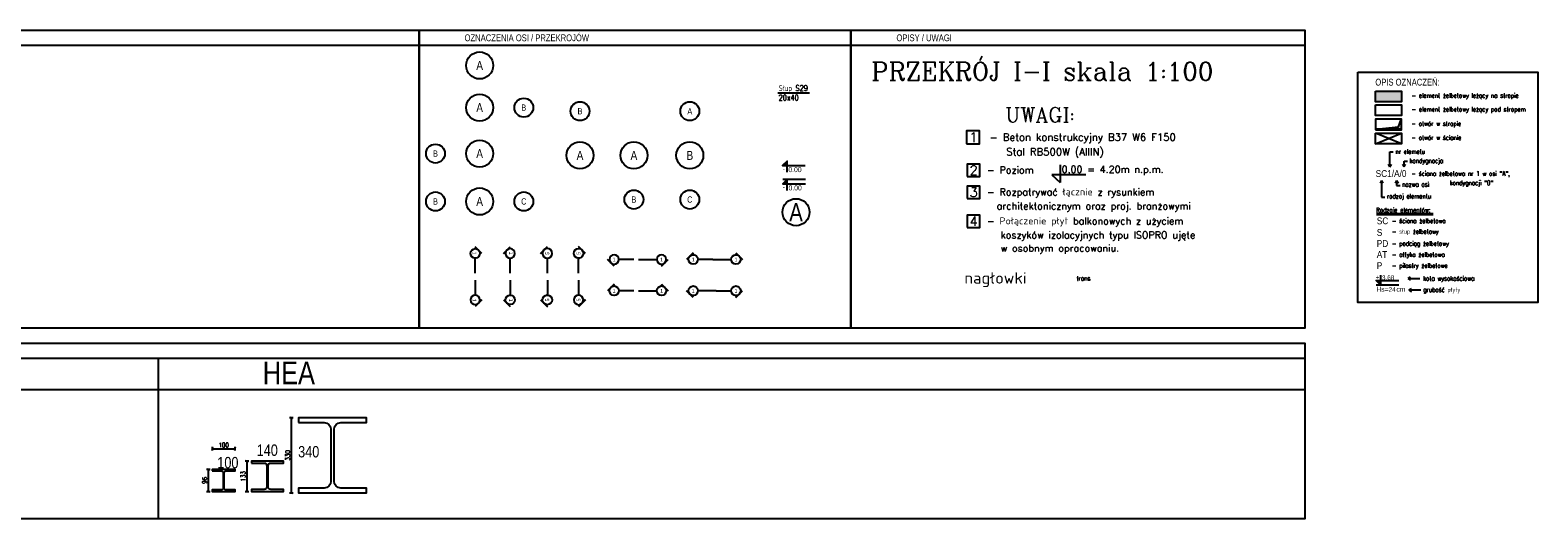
# Model space of a CAD drawing. Header units: millimetres. Extents: x -13852 to 21557, y -10038 to 8820.
# Tile 8 of 42: x -7129 to -495, y 6670 to 8820. Entities that reach past the tile are written whole.
import ezdxf
from ezdxf.enums import TextEntityAlignment as Align
from ezdxf.lldxf.tags import DXFTag

# ---------------------------------------------------------------- set-up
doc = ezdxf.new("R2010")
doc.units = ezdxf.units.MM
doc.linetypes.add('AXE-2', pattern=[1, 0.625, -0.125, 0.125, -0.125])
for name, color, linetype in [('1', 2, 'Continuous'), ('2', 6, 'DASH'), ('3', 4, 'Continuous'), ('5', 251, 'Continuous'), ('5-opis_belki', 140, 'Continuous'), ('5-opis_sciany', 2, 'Continuous'), ('5-opis_slupy', 112, 'Continuous'), ('AXE', 12, 'AXE-2'), ('BET-SLD', 254, 'Continuous'), ('DIM', 243, 'Continuous'), ('OPI', 52, 'Continuous'), ('otwory w stropach', 4, 'Continuous'), ('SZA-SLD', 252, 'Continuous')]:
    doc.layers.add(name, color=color, linetype=linetype)
doc.styles.add('adam', font='arial.ttf', dxfattribs={"height": 15})
doc.styles.add('ARIAL', font='arial.ttf')
doc.styles.add('MSE-100', font='romans.shx', dxfattribs={"width": 0.8, "height": 20})
doc.styles.add('NAGLOWKI', font='COMPLEX.shx')
doc.styles.add('ROMANS--WASKIE', font='romans.shx', dxfattribs={"width": 0.8})
doc.styles.get("Standard").update_dxf_attribs({"font": 'arial.ttf'})
doc.styles.add('trans', font='romans.shx', dxfattribs={"width": 0.8})
doc.styles.add('TXT5', font='COMPLEX.shx', dxfattribs={"height": 25})
tags = doc.linetypes.add('DASH', pattern=[15, 10, -5]).pattern_tags.tags
tags[6:7] = [DXFTag(74, 4), DXFTag(75, 0), DXFTag(340, '0'), DXFTag(46, 0.0), DXFTag(50, 0.0), DXFTag(44, 0.0), DXFTag(45, 0.0)]
tags[4:5] = [DXFTag(74, 4), DXFTag(75, 0), DXFTag(340, '0'), DXFTag(46, 0.0), DXFTag(50, 0.0), DXFTag(44, 0.0), DXFTag(45, 0.0)]
doc.dimstyles.new('MSE-100', dxfattribs={"dimtxt": 20, "dimasz": 4, "dimexe": 3, "dimexo": 30, "dimgap": 0.7, "dimtad": 0, "dimdec": 1, "dimrnd": 0.5, "dimdsep": 46, "dimtxsty": 'MSE-100', "dimblk": 'T1', "dimcen": -0.9, "dimse1": 1, "dimse2": 1, "dimclrd": 243, "dimclre": 242, "dimclrt": 52, "dimadec": 1, "dimazin": 2, "dimtfac": 0.3333, "dimtdec": 1, "dimtix": 1, "dimtmove": 2, "dimatfit": 3, "dimldrblk": 'strzalka', "dimfxl": 0, "dimtvp": 0.8333, "dimtolj": 1, "dimarcsym": 0})

# ---------------------------------------------------------------- blocks, each defined once
blk = doc.blocks.new('oz. osi')
at = {"layer": 'AXE', "color": 105, "linetype": 'Continuous'}
blk.add_circle((0, 59.4), 59.4, dxfattribs=at)
at = {"layer": 'AXE', "color": 4, "linetype": 'Continuous', "width": 0.8}
blk.add_attdef('OS', text='', height=39.6, dxfattribs=at).set_placement((0, 59.4), align=Align.MIDDLE)
blk = doc.blocks.new('przek1')
h = blk.add_hatch(color=73)
h.paths.add_polyline_path([(-57.2, 0), (-65.9, 0, 0.198912), (-71.9, 14.7)])
h.paths.add_polyline_path([(-71.9, 14.7, 0.198912), (-86.6, 20.8, 0.198912), (-101.3, 14.7), (-86.6, 29.4)])
h.paths.add_polyline_path([(-101.3, 14.7, 0.198912), (-107.4, 0), (-116, 0)])
at = {"color": 73}
blk.add_line((-86.6, 29.4), (-116, 0), dxfattribs=at)
at = {"color": 5}
blk.add_line((0, 0), (-65.9, 0), dxfattribs=at)
at = {"color": 73}
blk.add_circle((-86.6, 0), 20.8, dxfattribs=at)
at = {"color": 4, "width": 0.85}
blk.add_attdef('NR', text='', height=16, dxfattribs=at).set_placement((-86.6, -8), align=Align.CENTER)
blk = doc.blocks.new('przek2')
h = blk.add_hatch(color=73)
h.paths.add_polyline_path([(72.2, 0), (80.9, 0, -0.198912), (86.9, 14.7)])
h.paths.add_polyline_path([(86.9, 14.7, -0.198912), (101.6, 20.8, -0.198912), (116.3, 14.7), (101.6, 29.4)])
h.paths.add_polyline_path([(116.3, 14.7, -0.198912), (122.4, 0), (131, 0)])
at = {"color": 5}
blk.add_line((0, 0), (80.9, 0), dxfattribs=at)
at = {"color": 73}
blk.add_line((101.6, 29.4), (131, 0), dxfattribs=at)
blk.add_circle((101.6, 0), 20.8, dxfattribs=at)
at = {"color": 4, "width": 0.85}
blk.add_attdef('NR', text='', height=16, dxfattribs=at).set_placement((88.7, -11.2), align=Align.CENTER)
blk = doc.blocks.new('oz. osi -P')
at = {"layer": 'AXE', "color": 243, "linetype": 'Continuous'}
blk.add_lwpolyline([(59.4, 59.4, 0, 0, 0), (127.6, 59.4, 10, 0, 0), (152.8, 59.4, 0, 0, 0)], format="xyseb", dxfattribs=at)
at = {"layer": 'AXE', "color": 105, "linetype": 'Continuous'}
for centre, radius in [((0, 59.4), 59.4), ((194.3, 59.4), 41.6)]:
    blk.add_circle(centre, radius, dxfattribs=at)
at = {"layer": 'AXE', "color": 4, "linetype": 'Continuous', "width": 0.8}
for tag, height, p in [('OS', 39.6, (0, 59.4)), ('OSP', 27.7, (194.3, 59.4))]:
    blk.add_attdef(tag, text='', height=height, dxfattribs=at).set_placement(p, align=Align.MIDDLE)
blk = doc.blocks.new('oz. osi -L')
at = {"layer": 'AXE', "color": 243, "linetype": 'Continuous'}
blk.add_lwpolyline([(-59.4, 59.4, 0, 0, 0), (-127.6, 59.4, 10, 0, 0), (-152.8, 59.4, 0, 0, 0)], format="xyseb", dxfattribs=at)
at = {"layer": 'AXE', "color": 105, "linetype": 'Continuous'}
for centre, radius in [((-194.3, 59.4), 41.6), ((0, 59.4), 59.4)]:
    blk.add_circle(centre, radius, dxfattribs=at)
at = {"layer": 'AXE', "color": 4, "linetype": 'Continuous', "width": 0.8}
for tag, height, p in [('OSL', 27.7, (-194.3, 59.4)), ('OS', 39.6, (0, 59.4))]:
    blk.add_attdef(tag, text='', height=height, dxfattribs=at).set_placement(p, align=Align.MIDDLE)
blk = doc.blocks.new('oz. osi -LP')
at = {"layer": 'AXE', "color": 243, "linetype": 'Continuous'}
for points in [[(-59.4, 59.4, 0, 0, 0), (-127.6, 59.4, 10, 0, 0), (-152.8, 59.4, 0, 0, 0)], [(59.4, 59.4, 0, 0, 0), (127.6, 59.4, 10, 0, 0), (152.8, 59.4, 0, 0, 0)]]:
    blk.add_lwpolyline(points, format="xyseb", dxfattribs=at)
at = {"layer": 'AXE', "color": 105, "linetype": 'Continuous'}
for centre, radius in [((-194.3, 59.4), 41.6), ((0, 59.4), 59.4), ((194.3, 59.4), 41.6)]:
    blk.add_circle(centre, radius, dxfattribs=at)
at = {"layer": 'AXE', "color": 4, "linetype": 'Continuous', "width": 0.8}
for tag, height, p in [('OSL', 27.7, (-194.3, 59.4)), ('OS', 39.6, (0, 59.4)), ('OSP', 27.7, (194.3, 59.4))]:
    blk.add_attdef(tag, text='', height=height, dxfattribs=at).set_placement(p, align=Align.MIDDLE)
blk = doc.blocks.new('oz. osi -G')
at = {"layer": 'AXE', "color": 243, "linetype": 'Continuous'}
blk.add_lwpolyline([(-59.4, 59.4, 0, 0, 0), (-59.4, 127.6, 10, 0, 0), (-59.4, 152.8, 0, 0, 0)], format="xyseb", dxfattribs=at)
at = {"layer": 'AXE', "color": 105, "linetype": 'Continuous'}
for centre, radius in [((-59.4, 194.3), 41.6), ((-59.4, 0), 59.4)]:
    blk.add_circle(centre, radius, dxfattribs=at)
at = {"layer": 'AXE', "color": 4, "linetype": 'Continuous', "width": 0.8}
for tag, height, p in [('OSG', 27.7, (-59.4, 194.3)), ('OS', 39.6, (-59.4, 0))]:
    blk.add_attdef(tag, text='', height=height, dxfattribs=at).set_placement(p, align=Align.MIDDLE)
blk = doc.blocks.new('oz. osi -D')
at = {"layer": 'AXE', "color": 243, "linetype": 'Continuous'}
blk.add_lwpolyline([(-59.4, -59.4, 0, 0, 0), (-59.4, -127.6, 10, 0, 0), (-59.4, -152.8, 0, 0, 0)], format="xyseb", dxfattribs=at)
at = {"layer": 'AXE', "color": 105, "linetype": 'Continuous'}
for centre, radius in [((-59.4, 0), 59.4), ((-59.4, -194.3), 41.6)]:
    blk.add_circle(centre, radius, dxfattribs=at)
at = {"layer": 'AXE', "color": 4, "linetype": 'Continuous', "width": 0.8}
for tag, height, p in [('OS', 39.6, (-59.4, 0)), ('OSD', 27.7, (-59.4, -194.3))]:
    blk.add_attdef(tag, text='', height=height, dxfattribs=at).set_placement(p, align=Align.MIDDLE)
blk = doc.blocks.new('oz. osi -GD')
at = {"layer": 'AXE', "color": 243, "linetype": 'Continuous'}
for points in [[(-59.4, 59.4, 0, 0, 0), (-59.4, 127.6, 10, 0, 0), (-59.4, 152.8, 0, 0, 0)], [(-59.4, -59.4, 0, 0, 0), (-59.4, -127.6, 10, 0, 0), (-59.4, -152.8, 0, 0, 0)]]:
    blk.add_lwpolyline(points, format="xyseb", dxfattribs=at)
at = {"layer": 'AXE', "color": 105, "linetype": 'Continuous'}
for centre, radius in [((-59.4, 194.3), 41.6), ((-59.4, 0), 59.4), ((-59.4, -194.3), 41.6)]:
    blk.add_circle(centre, radius, dxfattribs=at)
at = {"layer": 'AXE', "color": 4, "linetype": 'Continuous', "width": 0.8}
for tag, height, p in [('OSG', 27.7, (-59.4, 194.3)), ('OS', 39.6, (-59.4, 0)), ('OSD', 27.7, (-59.4, -194.3))]:
    blk.add_attdef(tag, text='', height=height, dxfattribs=at).set_placement(p, align=Align.MIDDLE)
blk = doc.blocks.new('kota odwrocona')
blk.add_hatch(color=9).paths.add_polyline_path([(0, -20), (-19.7, -20), (0, 0)])
at = {"color": 9}
blk.add_lwpolyline([(0, -49.6), (0, 0), (-19.7, -20), (79.8, -20)], dxfattribs=at)
at = {"color": 4, "width": 0.85}
blk.add_attdef('ZNAK', text='', height=22, dxfattribs=at).set_placement((-9.8, -45.7), align=Align.RIGHT)
blk.add_attdef('RZEDNA', (5.5, -48.9), '', height=22, dxfattribs=at)
blk = doc.blocks.new('kota odwrocona ___')
blk.add_hatch(color=9).paths.add_polyline_path([(0, -20), (-19.7, -20), (0, 0)])
at = {"color": 9}
blk.add_line((-19.7, 0), (79.8, 0), dxfattribs=at)
blk.add_lwpolyline([(0, -49.6), (0, 0), (-19.7, -20), (79.8, -20)], dxfattribs=at)
at = {"color": 4, "width": 0.85}
blk.add_attdef('ZNAK', text='', height=22, dxfattribs=at).set_placement((-9.8, -45.7), align=Align.RIGHT)
blk.add_attdef('RZEDNA', (5.5, -48.9), '', height=22, dxfattribs=at)
blk = doc.blocks.new('przek3')
h = blk.add_hatch(color=73)
h.paths.add_polyline_path([(57.2, 0), (65.9, 0, 0.198912), (71.9, -14.7)])
h.paths.add_polyline_path([(71.9, -14.7, 0.198912), (86.6, -20.8, 0.198912), (101.3, -14.7), (86.6, -29.4)])
h.paths.add_polyline_path([(101.3, -14.7, 0.198912), (107.4, 0), (116, 0)])
at = {"color": 5}
blk.add_line((0, 0), (65.9, 0), dxfattribs=at)
at = {"color": 73}
blk.add_line((86.6, -29.4), (116, 0), dxfattribs=at)
blk.add_circle((86.6, 0), 20.8, dxfattribs=at)
at = {"color": 73, "width": 0.85}
blk.add_attdef('NR', text='', height=16, dxfattribs=at).set_placement((86.6, -8), align=Align.CENTER)
blk = doc.blocks.new('przek4')
h = blk.add_hatch(color=73)
h.paths.add_polyline_path([(-72.2, 0), (-80.9, 0, -0.198912), (-86.9, -14.7)])
h.paths.add_polyline_path([(-86.9, -14.7, -0.198912), (-101.6, -20.8, -0.198912), (-116.3, -14.7), (-101.6, -29.4)])
h.paths.add_polyline_path([(-116.3, -14.7, -0.198912), (-122.4, 0), (-131, 0)])
at = {"color": 5}
blk.add_line((0, 0), (-80.9, 0), dxfattribs=at)
at = {"color": 73}
blk.add_line((-101.6, -29.4), (-131, 0), dxfattribs=at)
blk.add_circle((-101.6, 0), 20.8, dxfattribs=at)
at = {"color": 73, "width": 0.85}
blk.add_attdef('NR', text='', height=16, dxfattribs=at).set_placement((-101.6, -8), align=Align.CENTER)
blk = doc.blocks.new('T1')
at = {"color": 243}
blk.add_line((0, -2), (0, 2), dxfattribs=at)
at = {"color": 243, "const_width": 0.5}
blk.add_lwpolyline([(-1.5, -1.4), (1.5, 1.4)], dxfattribs=at)
blk = doc.blocks.new('*D69')
at = {"color": 243, "lineweight": -2, "transparency": 16777216}
blk.add_line((-6175, 6794.9), (-6175, 6919.9), dxfattribs=at)
at = {"layer": 'Defpoints', "color": 0, "transparency": 16777216}
for p in [(-6175, 6923.9), (-6154.9, 6923.9), (-6154.9, 6790.9)]:
    blk.add_point(p, dxfattribs=at)
at = {"color": 243, "lineweight": -2, "transparency": 16777216, "xscale": 4, "yscale": 4, "zscale": 4}
for p, rotation in [((-6175, 6923.9), 90), ((-6175, 6790.9), 270)]:
    blk.add_blockref('T1', p, dxfattribs=dict(at, rotation=rotation))
at = {"color": 52, "transparency": 16777216, "insert": (-6191.7, 6857.4), "char_height": 20, "attachment_point": 5, "rotation": 90, "style": 'MSE-100'}
blk.add_mtext('\\A1;133', dxfattribs=at)
blk = doc.blocks.new('strzalka')
at = {"color": 243}
blk.add_line((0, -1), (0, 1), dxfattribs=at)
blk.add_lwpolyline([(-2, 0, 0.733, 0, 0), (0, 0, 0, 0, 0)], format="xyseb", dxfattribs=at)
blk = doc.blocks.new('*D70')
at = {"color": 243, "lineweight": -2, "transparency": 16777216}
blk.add_line((-5979.4, 6788.2), (-5979.4, 7110.2), dxfattribs=at)
at = {"layer": 'Defpoints', "color": 0, "transparency": 16777216}
for p in [(-5979.4, 7114.2), (-5949, 7114.2), (-5949, 6784.2)]:
    blk.add_point(p, dxfattribs=at)
at = {"color": 243, "lineweight": -2, "transparency": 16777216, "xscale": 4, "yscale": 4, "zscale": 4}
for p, rotation in [((-5979.4, 7114.2), 90), ((-5979.4, 6784.2), 270)]:
    blk.add_blockref('T1', p, dxfattribs=dict(at, rotation=rotation))
at = {"color": 52, "transparency": 16777216, "insert": (-5996.1, 6949.2), "char_height": 20, "attachment_point": 5, "rotation": 90, "style": 'MSE-100'}
blk.add_mtext('\\A1;330', dxfattribs=at)
blk = doc.blocks.new('*D71')
at = {"color": 243, "lineweight": -2, "transparency": 16777216}
blk.add_line((-6344.9, 6794.9), (-6344.9, 6882.9), dxfattribs=at)
at = {"layer": 'Defpoints', "color": 0, "transparency": 16777216}
for p in [(-6344.9, 6886.9), (-6327.7, 6886.9), (-6327.7, 6790.9)]:
    blk.add_point(p, dxfattribs=at)
at = {"color": 243, "lineweight": -2, "transparency": 16777216, "xscale": 4, "yscale": 4, "zscale": 4}
for p, rotation in [((-6344.9, 6886.9), 90), ((-6344.9, 6790.9), 270)]:
    blk.add_blockref('T1', p, dxfattribs=dict(at, rotation=rotation))
at = {"color": 52, "transparency": 16777216, "insert": (-6361.6, 6838.9), "char_height": 20, "attachment_point": 5, "rotation": 90, "style": 'MSE-100'}
blk.add_mtext('\\A1;96', dxfattribs=at)
blk = doc.blocks.new('*D58')
at = {"color": 243, "lineweight": -2, "transparency": 16777216}
blk.add_line((-6323.7, 6978), (-6231.7, 6978), dxfattribs=at)
at = {"layer": 'Defpoints', "color": 0, "transparency": 16777216}
for p in [(-6227.7, 6978), (-6327.7, 6886.9), (-6227.7, 6886.9)]:
    blk.add_point(p, dxfattribs=at)
at = {"color": 243, "lineweight": -2, "transparency": 16777216, "xscale": 4, "yscale": 4, "zscale": 4, "rotation": 180}
blk.add_blockref('T1', (-6327.7, 6978), dxfattribs=at)
at = {"color": 243, "lineweight": -2, "transparency": 16777216, "xscale": 4, "yscale": 4, "zscale": 4}
blk.add_blockref('T1', (-6227.7, 6978), dxfattribs=at)
at = {"color": 52, "transparency": 16777216, "insert": (-6277.7, 6994.7), "char_height": 20, "attachment_point": 5, "style": 'MSE-100'}
blk.add_mtext('\\A1;100', dxfattribs=at)
blk = doc.blocks.new('kota z H')
blk.add_hatch(color=4).paths.add_polyline_path([(0, 20), (-19.7, 20), (0, 0)])
at = {"color": 4}
blk.add_line((-19.7, 0), (79.8, 0), dxfattribs=at)
blk.add_lwpolyline([(0, 43.6), (0, 0), (-19.7, 20), (79.8, 20)], dxfattribs=at)
at = {"color": 4, "width": 0.85}
for s, p in [('Hs=', (-19, -29.8)), ('cm', (69.5, -29.8))]:
    blk.add_text(s, height=22, dxfattribs=at).set_placement(p)
at = {"color": 4, "ltscale": 8, "width": 0.85}
blk.add_attdef('ZNAK', text='', height=20, dxfattribs=at).set_placement((-6.2, 23.7), align=Align.RIGHT)
at = {"color": 4, "ltscale": 8, "width": 0.8}
for tag, p in [('RZEDNA', (5.8, 22.1)), ('STROP', (35, -29.8))]:
    blk.add_attdef(tag, p, '', height=20, dxfattribs=at)

msp = doc.modelspace()

# ---------------------------------------------------------------- hatches: boundary and pattern name
at = {"layer": 'BET-SLD'}
h = msp.add_hatch(color=256, dxfattribs=at)
h.dxf.hatch_style = 1
h.paths.add_polyline_path([(-1094.937, 8504.589), (-1094.937, 8551.642), (-1208.907, 8551.642), (-1208.907, 8504.589)])
at = {"layer": 'SZA-SLD'}
h = msp.add_hatch(color=256, dxfattribs=at)
h.dxf.hatch_style = 1
h.paths.add_polyline_path([(-1206.907, 8383.357), (-1107.722, 8394.394), (-1096.937, 8426.41), (-1096.937, 8383.357)])

# ---------------------------------------------------------------- linework, layer by layer
for points in [[(-5948.951, 7093.07), (-5835.364, 7093.07, -0.41421356), (-5805.59, 7063.296), (-5805.59, 6835.025, -0.41421356), (-5835.364, 6805.251), (-5948.951, 6805.251), (-5948.951, 6784.161), (-5648.582, 6784.161), (-5648.582, 6805.251), (-5762.169, 6805.251, -0.41421356), (-5791.943, 6835.025), (-5791.943, 7063.296, -0.41421356), (-5762.169, 7093.07), (-5648.582, 7093.07), (-5648.582, 7114.161), (-5948.951, 7114.161)], [(-6154.924, 6915.4), (-6099.674, 6915.4, -0.41421356), (-6087.674, 6903.4), (-6087.674, 6811.4, -0.41421356), (-6099.674, 6799.4), (-6154.924, 6799.4), (-6154.924, 6790.9), (-6014.924, 6790.9), (-6014.924, 6799.4), (-6070.174, 6799.4, -0.41421356), (-6082.174, 6811.4), (-6082.174, 6903.4, -0.41421356), (-6070.174, 6915.4), (-6014.924, 6915.4), (-6014.924, 6923.9), (-6154.924, 6923.9)], [(-6327.738, 6880.764), (-6288.359, 6880.764, -0.41421356), (-6279.697, 6872.103), (-6279.697, 6805.697, -0.41421356), (-6288.359, 6797.035), (-6327.738, 6797.035), (-6327.738, 6790.9), (-6227.686, 6790.9), (-6227.686, 6797.035), (-6267.065, 6797.035, -0.41421356), (-6275.727, 6805.697), (-6275.727, 6872.103, -0.41421356), (-6267.065, 6880.764), (-6227.686, 6880.764), (-6227.686, 6886.9), (-6327.738, 6886.9)]]:
    msp.add_lwpolyline(points, format="xyb", close=True)
at = {"layer": '1', "ltscale": 5}
for points in [[(-1208.907, 8551.642), (-1094.937, 8551.642), (-1094.937, 8504.589), (-1208.907, 8504.589)], [(-1208.907, 8366.971), (-1094.937, 8366.971), (-1094.937, 8319.918), (-1208.907, 8319.918)]]:
    msp.add_lwpolyline(points, close=True, dxfattribs=at)
msp.add_lwpolyline([(-1208.907, 8319.918), (-1094.937, 8366.971), (-1094.937, 8319.918), (-1208.907, 8366.971)], dxfattribs=at)
at = {"layer": '2'}
msp.add_lwpolyline([(-1208.907, 8490.914), (-1094.937, 8490.914), (-1094.937, 8443.862), (-1208.907, 8443.862)], close=True, dxfattribs=at)
at = {"layer": '3'}
for p, q in [((-1145.959, 8219.04, 0), (-1152.109, 8230.197, 0)), ((-1145.959, 8284.427, 0), (-1131.143, 8284.427, 0)), ((-1145.959, 8219.04, 0), (-1139.809, 8230.197, 0)), ((-1083.701, 8219.04, 0), (-1089.851, 8230.197, 0)), ((-1083.701, 8243.994, 0), (-1068.885, 8243.994, 0)), ((-1083.701, 8219.04, 0), (-1077.551, 8230.197, 0)), ((-1183.274, 8157.956), (-1189.424, 8146.799)), ((-1183.274, 8157.956), (-1177.124, 8146.799)), ((-1116.515, 8157.956, 0), (-1122.665, 8146.799, 0)), ((-1116.515, 8157.956, 0), (-1110.366, 8146.799, 0)), ((-1116.515, 8136.601, 0), (-1101.7, 8136.601, 0)), ((-1183.274, 8084.892), (-1168.458, 8084.892)), ((-1204.573, 8013.272, 0), (-955.375, 8013.272, 0)), ((-1204.573, 8009.272, 0), (-955.375, 8009.272, 0)), ((-1066.409, 7727.856, 0), (-1055.252, 7734.006, 0)), ((-1066.409, 7727.856, 0), (-1055.252, 7721.707, 0)), ((-1062.323, 7676.627, 0), (-1051.167, 7682.777, 0)), ((-1062.323, 7676.627, 0), (-1051.167, 7670.477, 0))]:
    msp.add_line(p, q, dxfattribs=at)
at = {"layer": '3', "ltscale": 0.6}
msp.add_lwpolyline([(-1287.382, 8634.985), (-495.246, 8634.985), (-495.246, 7621.543), (-1287.382, 7621.543)], close=True, dxfattribs=at)
at = {"layer": '3', "elevation": 0}
for points in [[(-1145.959, 8219.04), (-1145.959, 8284.427)], [(-1083.701, 8219.04), (-1083.701, 8243.994)], [(-1116.515, 8157.956), (-1116.515, 8136.601)], [(-1066.409, 7727.856), (-1014.432, 7727.856)], [(-1062.323, 7676.627), (-1010.346, 7676.627)]]:
    msp.add_lwpolyline(points, dxfattribs=at)
at = {"layer": '3'}
msp.add_lwpolyline([(-1183.274, 8157.956), (-1183.274, 8084.892)], dxfattribs=at)
at = {"layer": '5'}
for p, q in [((-3699.518, 8542.477), (-3838.784, 8542.477)), ((-2597.777, 8227.255, 0), (-2597.777, 8149.458, 0)), ((-2483.65, 8183.272, 0), (-2634.361, 8183.272, 0)), ((-2634.361, 8183.272, 0), (-2597.777, 8149.458, 0))]:
    msp.add_line(p, q, dxfattribs=at)
at = {"layer": '5', "elevation": 0}
msp.add_lwpolyline([(-3008.489, 8319.546), (-2951.789, 8319.546), (-2951.789, 8376.246), (-3008.489, 8376.246)], close=True, dxfattribs=at)
at = {"layer": '5'}
for points in [[(-3006, 8175.603), (-2951.133, 8175.603), (-2951.133, 8230.47), (-3006, 8230.47)], [(-3006, 8078.657), (-2951.133, 8078.657), (-2951.133, 8133.524), (-3006, 8133.524)], [(-3006, 7951.143), (-2951.133, 7951.143), (-2951.133, 8006.01), (-3006, 8006.01)]]:
    msp.add_lwpolyline(points, close=True, dxfattribs=at)
at = {"layer": 'DIM'}
for p, q in [((-10970.902, 8753.384), (-1520.428, 8753.384)), ((-13851.621, 7376.4), (-1520.428, 7376.4)), ((-13851.621, 7239.571), (-1520.428, 7239.571))]:
    msp.add_line(p, q, dxfattribs=at)
at = {"layer": 'DIM', "color": 243}
msp.add_line((-6564.19, 6669.974), (-6564.19, 7376.4), dxfattribs=at)
for points in [[(-10010.663, 8819.585), (-5418.021, 8819.585), (-5418.021, 7508.803), (-10010.663, 7508.803)], [(-5418.021, 8819.585), (-3517.96, 8819.585), (-3517.96, 7508.803), (-5418.021, 7508.803)], [(-3517.96, 8819.585), (-1520.428, 8819.585), (-1520.428, 7508.803), (-3517.96, 7508.803)], [(-13851.621, 7442.601), (-1520.428, 7442.601), (-1520.428, 6669.974), (-13851.621, 6669.974)]]:
    msp.add_lwpolyline(points, close=True, dxfattribs=at)
at = {"layer": 'otwory w stropach'}
msp.add_lwpolyline([(-1208.907, 8381.357), (-1094.937, 8381.357), (-1094.937, 8428.41), (-1208.907, 8428.41)], close=True, dxfattribs=at)
at = {"layer": 'SZA-SLD'}
msp.add_lwpolyline([(-1206.907, 8383.357), (-1107.722, 8394.394), (-1096.937, 8426.41), (-1096.937, 8383.357), (-1206.907, 8383.357)], dxfattribs=at)

# ---------------------------------------------------------------- block references
for name, p, values in [('oz. osi', (-5151.428, 8604.957), {'OS': 'A'}), ('oz. osi -P', (-5151.428, 8419.416), {'OS': 'A', 'OSP': 'B'}), ('oz. osi -G', (-4650.456, 8268.78), {'OS': 'A', 'OSG': 'B'}), ('oz. osi -GD', (-4167.23, 8268.78), {'OSG': 'A', 'OS': 'B', 'OSD': 'C'}), ('oz. osi -L', (-5151.428, 8217.162), {'OS': 'A', 'OSL': 'B'}), ('oz. osi -D', (-4413.269, 8268.78), {'OS': 'A', 'OSD': 'B'}), ('kota odwrocona', (-3798.517, 8243.957), {'RZEDNA': '0.00', 'ZNAK': '-'}), ('kota odwrocona ___', (-3797.716, 8163.761), {'RZEDNA': '0.00', 'ZNAK': '-'}), ('oz. osi -LP', (-5151.428, 8006.704), {'OSL': 'B', 'OS': 'A', 'OSP': 'C'}), ('przek1', (-4125.143, 7810.994), {'NR': '1'}), ('przek1', (-4473.341, 7673.492), {'NR': '1'})]:
    msp.add_blockref(name, p).add_auto_attribs(values)
ref = msp.add_blockref('oz. osi', (-3759.406, 7959.44))
ref.add_attrib('OS', 'A', dxfattribs={"layer": 'AXE', "color": 4, "linetype": 'Continuous', "height": 80, "width": 0.8}).set_placement((-3759.406, 8018.84), align=Align.MIDDLE)
ref = msp.add_blockref('przek1', (-5170.87, 7751.143), dxfattribs=dict(xscale=0.9995999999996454, yscale=0.9995999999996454, zscale=0.9995999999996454, rotation=270.0000000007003))
ref.add_attrib('NR', '1', dxfattribs={"color": 4, "height": 15.994, "rotation": 270, "width": 0.85}).set_placement((-5181.913, 7839.013), align=Align.CENTER)
ref = msp.add_blockref('przek1', (-5016.654, 7751.143), dxfattribs=dict(xscale=-0.9995999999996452, yscale=0.9995999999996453, zscale=0.9995999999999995, rotation=90.00000000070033))
ref.add_attrib('NR', '1', dxfattribs={"color": 4, "height": 15.994, "rotation": 270, "width": 0.85}).set_placement((-5021.604, 7839.013), align=Align.CENTER)
ref = msp.add_blockref('przek1', (-4853.562, 7750.099), dxfattribs=dict(xscale=-1.011646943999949, yscale=1.011646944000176, zscale=1.011646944, rotation=90.00000000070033))
ref.add_attrib('NR', '5', dxfattribs={"color": 4, "height": 16.186, "rotation": 90, "width": 0.85}).set_placement((-4845.469, 7837.754), align=Align.CENTER)
ref = msp.add_blockref('przek1', (-4716.1, 7750.099), dxfattribs=dict(xscale=1.011646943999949, yscale=1.011646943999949, zscale=1.011646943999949, rotation=270.0000000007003))
ref.add_attrib('NR', '5', dxfattribs={"color": 4, "height": 16.186, "rotation": 90, "width": 0.85}).set_placement((-4708.007, 7837.754), align=Align.CENTER)
ref = msp.add_blockref('przek1', (-4473.341, 7810.994), dxfattribs=dict(xscale=-1, rotation=180))
ref.add_attrib('NR', '1', dxfattribs={"color": 4, "height": 16, "width": 0.85}).set_placement((-4559.986, 7802.994), align=Align.CENTER)
ref = msp.add_blockref('przek2', (-4452.492, 7810.994), dxfattribs=dict(xscale=-1, rotation=180))
ref.add_attrib('NR', '1', dxfattribs={"color": 4, "height": 16, "width": 0.85}).set_placement((-4350.854, 7802.994), align=Align.CENTER)
ref = msp.add_blockref('przek2', (-4125.143, 7810.994))
ref.add_attrib('NR', '1', dxfattribs={"color": 4, "height": 16, "width": 0.85}).set_placement((-4023.505, 7802.994), align=Align.CENTER)
ref = msp.add_blockref('przek1', (-5170.87, 7719.519), dxfattribs=dict(xscale=-0.9995999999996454, yscale=0.9995999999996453, zscale=0.9995999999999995, rotation=270.0000000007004))
ref.add_attrib('NR', '1', dxfattribs={"color": 4, "height": 15.994, "rotation": 270, "width": 0.85}).set_placement((-5181.913, 7631.649), align=Align.CENTER)
ref = msp.add_blockref('przek1', (-5016.654, 7719.519), dxfattribs=dict(xscale=0.9995999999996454, yscale=0.9995999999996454, zscale=0.9995999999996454, rotation=90.00000000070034))
ref.add_attrib('NR', '1', dxfattribs={"color": 4, "height": 15.994, "rotation": 270, "width": 0.85}).set_placement((-5021.604, 7631.649), align=Align.CENTER)
at = {"xscale": 1.011646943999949, "yscale": 1.011646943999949, "zscale": 1.011646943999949, "rotation": 90.00000000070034}
msp.add_blockref('przek1', (-4853.562, 7720.562), dxfattribs=at).add_auto_attribs({'NR': '5'})
ref = msp.add_blockref('przek1', (-4716.1, 7720.562), dxfattribs=dict(xscale=-1.011646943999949, yscale=1.011646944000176, zscale=1.011646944, rotation=270.0000000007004))
ref.add_attrib('NR', '5', dxfattribs={"color": 4, "height": 16.186, "rotation": 90, "width": 0.85}).set_placement((-4708.007, 7632.908), align=Align.CENTER)
ref = msp.add_blockref('przek2', (-4452.492, 7673.492))
ref.add_attrib('NR', '1', dxfattribs={"color": 4, "height": 16, "width": 0.85}).set_placement((-4350.854, 7665.493), align=Align.CENTER)
at = {"ltscale": 30}
msp.add_blockref('kota z H', (-1186.977, 7698.725, 0), dxfattribs=at).add_auto_attribs({'RZEDNA': '3,68', 'STROP': '24', 'ZNAK': '+'})
ref = msp.add_blockref('przek4', (-4110.143, 7673.492))
ref.add_attrib('NR', '1', dxfattribs={"color": 4, "height": 16, "width": 0.85}).set_placement((-4211.788, 7665.493), align=Align.CENTER)
ref = msp.add_blockref('przek3', (-4110.143, 7673.492))
ref.add_attrib('NR', '1', dxfattribs={"color": 4, "height": 16, "width": 0.85}).set_placement((-4023.505, 7665.493), align=Align.CENTER)

# ---------------------------------------------------------------- texts
at = {"width": 0.8}
for s, height, style, p in [('OZNACZENIA OSI / PRZEKROJÓW', 30, 'ARIAL', (-5217.68, 8770.902)), ('OPISY / UWAGI', 30, 'ARIAL', (-3317.619, 8770.902)), ('trans', 20, 'trans', (-2525.172, 7717.915))]:
    msp.add_text(s, height=height, dxfattribs=dict(at, style=style)).set_placement(p)
at = {"layer": '1', "linetype": 'Continuous', "style": 'TXT5'}
for tag, height, p in [('1', 42.12, (-2979.016, 8327.286, 0)), ('2', 40.759, (-2977.479, 8183.093)), ('3', 40.759, (-2977.479, 8086.147)), ('4', 40.759, (-2977.479, 7958.633))]:
    msp.add_attdef(tag, text='1', height=height, dxfattribs=at).set_placement(p, align=Align.CENTER)
at = {"layer": '3', "style": 'ROMANS--WASKIE', "width": 0.85}
for s, p in [('Słup S29', (-3835.877, 8552.101, 0)), ('20x40', (-3835.877, 8510.387, 0))]:
    msp.add_text(s, height=25, dxfattribs=at).set_placement(p)
at = {"layer": '3', "style": 'adam', "width": 0.8}
msp.add_text('OPIS OZNACZEŃ:', height=30, rotation=359.9999222, dxfattribs=at).set_placement((-1210.349, 8575.872))
at = {"layer": '5', "style": 'TXT5'}
msp.add_text('PRZEKRÓJ I-I skala 1:100', height=80, dxfattribs=at).set_placement((-3427.772, 8638.498), align=Align.MIDDLE_LEFT)
for s, height, p in [('UWAGI:', 64.8, (-2838.918, 8415.273, 0)), ('- Beton konstrukcyjny B37 W6 F150', 32.4, (-2907.425, 8332.721, 0)), ('Stal RB500W (AIIIN)', 32.4, (-2834.193, 8268.745, 0)), ('- Poziom ', 30.6362, (-2918.783, 8189.769)), ('0,00 = 4.20m n.p.m.', 30.6362, (-2590.92, 8191.612, 0)), ('- Rozpatrywać łącznie z rysunkiem', 30.6362, (-2918.783, 8092.823)), ('  architektonicznym oraz proj. branżowymi', 30.6362, (-2918.783, 8030.721)), ('- Połączenie płyt balkonowych z użyciem ', 30.6362, (-2918.783, 7965.309)), ('koszyków izolacyjnych typu ISOPRO ujęte ', 30.6362, (-2858.719, 7903.207)), ('w osobnym opracowaniu.', 30.6362, (-2858.719, 7845.264))]:
    msp.add_text(s, height=height, dxfattribs=at).set_placement(p)
at = {"layer": '5', "color": 3, "style": 'ARIAL', "width": 0.8}
for s, height, p in [('HEA', 100, (-6105.777, 7261.811, 0)), ('140', 50, (-6132.572, 6947, 0)), ('340', 50, (-5950.099, 6940.261, 0)), ('100', 50, (-6305.886, 6892.173, 0))]:
    msp.add_text(s, height=height, dxfattribs=at).set_placement(p)
at = {"layer": '5-opis_belki', "style": 'adam', "width": 0.87}
msp.add_text('PD', height=30, dxfattribs=at).set_placement((-1204.013, 7866.137))
at = {"layer": '5-opis_sciany', "style": 'adam', "width": 0.87}
for s, p in [('SC1/A/0', (-1208.907, 8173.811)), ('SC', (-1204.013, 7965.857)), ('AT', (-1204.013, 7817.54))]:
    msp.add_text(s, height=30, dxfattribs=at).set_placement(p)
at = {"layer": '5-opis_slupy', "style": 'adam', "width": 0.87}
for s, p in [('S', (-1204.013, 7914.734)), ('P', (-1204.013, 7768.943))]:
    msp.add_text(s, height=30, dxfattribs=at).set_placement(p)
at = {"layer": 'OPI', "ltscale": 0.3, "style": 'MSE-100', "width": 0.8}
for s, p in [('- element żelbetowy leżący na stropie', (-1050.739, 8522.378)), ('- element żelbetowy leżący pod stropem', (-1050.739, 8461.651)), ('- otwór w stropie', (-1051.285, 8398.307)), ('- otwór w ścianie', (-1051.285, 8336.688)), ('nr elemetu', (-1122.1, 8275.457, 0)), ('kondygnacja', (-1059.842, 8235.125, 0)), ('- ściana żelbetowa nr 1 w osi "A",', (-1051.285, 8178.842)), ('rodzaj elementu ', (-1159.415, 8079.395)), ('nazwa osi', (-1092.656, 8131.104, 0)), ('kondygnacji "0"', (-883.151, 8138.02)), ('Rodzaje elementów:', (-1206.438, 8018.205)), ('- ściana żelbetowa', (-1137.169, 7970.889)), ('- słup żelbetowy', (-1137.169, 7923.98)), ('- podciąg żelbetowy', (-1137.169, 7871.168)), ('- attyka żelbetowa', (-1137.169, 7822.571)), ('- pilastry żelbetowe', (-1137.169, 7773.974)), ('kota wysokościowa', (-1000.105, 7717.562, 0)), ('grubość płyty', (-999.339, 7667.741, 0))]:
    msp.add_text(s, height=20, dxfattribs=at).set_placement(p)
at = {"layer": 'OPI', "style": 'NAGLOWKI'}
msp.add_text('nagłowki', height=50, dxfattribs=at).set_placement((-3017.949, 7704.583))

# ---------------------------------------------------------------- dimensions: what is measured, and where the dimension line sits
for base, p1, p2, picture, middle in [((-5979.418, 7114.161), (-5948.951, 6784.161), (-5948.951, 7114.161), '*D70', (-5996.084, 6949.161)), ((-6175.012, 6923.9), (-6154.924, 6790.9), (-6154.924, 6923.9), '*D69', (-6191.678, 6857.4)), ((-6344.939, 6886.9), (-6327.738, 6790.9), (-6327.738, 6886.9), '*D71', (-6361.605, 6838.9))]:
    dim = msp.add_linear_dim(base=base, p1=p1, p2=p2, angle=90, dimstyle='MSE-100')
    dim.commit()
    dim.dimension.update_dxf_attribs({"geometry": picture, "text_midpoint": middle})
dim = msp.add_linear_dim(base=(-6227.686, 6977.996), p1=(-6327.738, 6886.9), p2=(-6227.686, 6886.9), dimstyle='MSE-100')
dim.commit()
dim.dimension.update_dxf_attribs({"geometry": '*D58', "text_midpoint": (-6277.712, 6994.662)})

doc.saveas('drawing.dxf')
